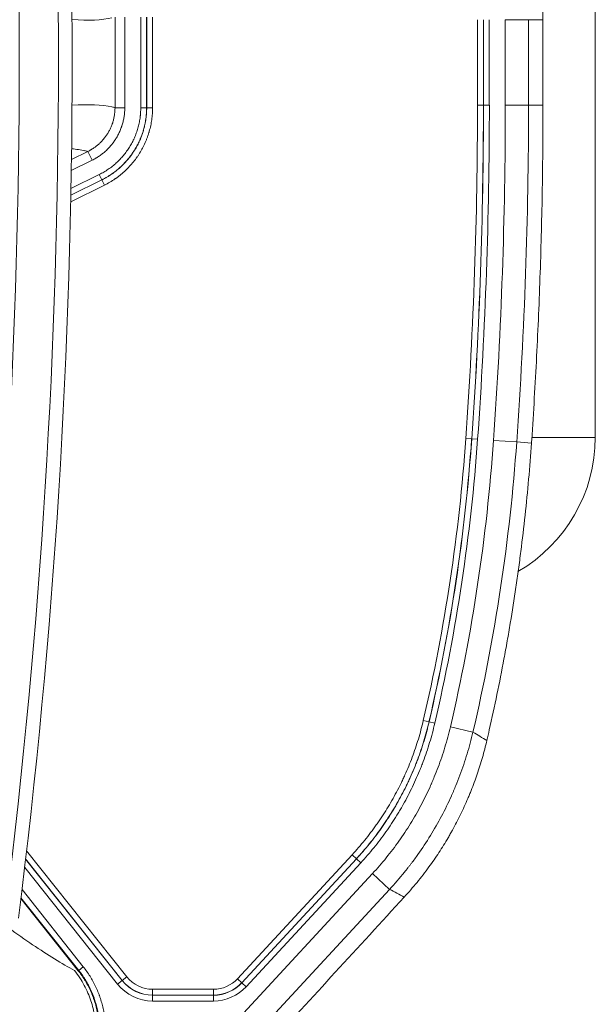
# Model space of a CAD drawing. Header units: millimetres. Extents: x 0 to 594, y 0 to 420.
# Tile 251 of 256: x 332 to 347, y 297 to 322. Entities that reach past the tile are written whole.
import ezdxf

# ---------------------------------------------------------------- set-up
doc = ezdxf.new("R2010")
doc.units = ezdxf.units.MM
doc.layers.add('1', color=7, linetype='Continuous', true_color=0xffffff)

msp = doc.modelspace()

# ---------------------------------------------------------------- linework, layer by layer
at = {"layer": '1', "color": 155, "linetype": 'Continuous', "lineweight": 13}
for p, q in [((346.526, 331.297), (346.526, 311.697)), ((334.269, 320.117), (334.269, 322.43)), ((334.518, 322.43), (334.518, 320.117)), ((334.926, 320.117), (334.926, 322.43)), ((335.076, 322.43), (335.076, 320.117)), ((335.078, 320.117), (335.078, 322.43)), ((335.228, 322.43), (335.228, 320.117)), ((343.52, 320.182), (343.52, 322.364)), ((343.669, 322.364), (343.669, 320.182)), ((343.671, 320.182), (343.671, 322.364)), ((343.821, 322.364), (343.821, 320.182)), ((344.822, 322.364), (344.229, 322.364)), ((344.229, 320.182), (344.229, 322.364)), ((344.822, 322.364), (345.191, 322.364)), ((344.822, 322.364), (344.822, 320.182)), ((334.269, 320.117), (334.518, 320.117)), ((335.076, 320.117), (334.926, 320.117)), ((335.078, 320.117), (335.076, 320.117)), ((335.078, 320.117), (335.228, 320.117)), ((343.669, 320.182), (343.52, 320.182)), ((343.669, 320.182), (343.671, 320.182)), ((343.671, 320.182), (343.821, 320.182)), ((344.229, 320.182), (344.822, 320.182)), ((345.191, 320.182), (344.822, 320.182)), ((333.687, 318.777), (333.153, 318.511)), ((333.157, 318.792), (333.576, 319)), ((333.576, 319), (333.687, 318.777)), ((333.935, 318.278), (333.142, 317.883)), ((333.142, 317.881), (333.936, 318.276)), ((333.145, 318.052), (333.868, 318.412)), ((333.935, 318.278), (333.868, 318.412)), ((333.936, 318.276), (333.935, 318.278)), ((333.936, 318.276), (334.003, 318.141)), ((334.003, 318.141), (333.139, 317.712)), ((343.222, 311.673), (343.371, 311.662)), ((343.371, 311.662), (343.373, 311.662)), ((343.523, 311.652), (343.373, 311.662)), ((343.929, 311.623), (344.52, 311.582)), ((344.896, 311.555), (344.52, 311.582)), ((346.526, 311.697), (344.913, 311.697)), ((342.137, 304.47), (342.282, 304.436)), ((342.282, 304.436), (342.284, 304.436)), ((342.284, 304.436), (342.43, 304.402)), ((342.827, 304.309), (343.404, 304.174)), ((334.453, 297.833), (331.989, 300.935)), ((331.989, 300.932), (334.451, 297.832)), ((332.014, 301.145), (334.57, 297.927)), ((337.396, 297.879), (340.32, 301.044)), ((340.43, 300.942), (337.506, 297.777)), ((337.508, 297.776), (340.432, 300.941)), ((340.32, 301.044), (340.43, 300.942)), ((340.43, 300.942), (340.432, 300.941)), ((340.432, 300.941), (340.542, 300.839)), ((334.334, 297.739), (331.964, 300.722)), ((340.542, 300.839), (337.618, 297.674)), ((336.575, 295.945), (340.841, 300.563)), ((340.841, 300.563), (341.277, 300.16)), ((331.868, 299.925), (333.331, 298.082)), ((333.343, 298.091), (331.87, 299.945)), ((331.896, 300.153), (333.46, 298.184)), ((341.277, 300.16), (337.339, 295.898)), ((333.46, 298.184), (333.343, 298.091)), ((333.343, 298.091), (333.331, 298.082)), ((334.453, 297.833), (334.57, 297.927)), ((334.334, 297.739), (334.451, 297.832)), ((334.453, 297.833), (334.451, 297.832)), ((337.396, 297.879), (337.506, 297.777)), ((337.506, 297.777), (337.508, 297.776)), ((337.508, 297.776), (337.618, 297.674)), ((335.229, 297.609), (336.779, 297.609)), ((335.229, 297.459), (335.229, 297.609)), ((336.779, 297.459), (335.229, 297.459)), ((335.229, 297.459), (335.229, 297.457)), ((335.229, 297.307), (335.229, 297.457)), ((335.229, 297.457), (336.779, 297.457)), ((336.779, 297.609), (336.779, 297.459)), ((336.779, 297.459), (336.779, 297.457)), ((336.779, 297.457), (336.779, 297.307)), ((336.779, 297.307), (335.229, 297.307))]:
    msp.add_line(p, q, dxfattribs=at)
for centre, radius, start, end in [((221.862, 320.182), 121.658, 355.98903, 0), ((221.862, 320.182), 121.808, 355.98903, 0), ((221.862, 320.182), 121.81, 355.98903, 0), ((221.862, 320.182), 121.96, 355.98903, 0), ((221.862, 320.182), 122.367, 355.98903, 0), ((221.862, 320.182), 122.96, 355.98903, 0), ((297.483, 314.88), 45.851, 346.8773, 355.989), ((297.483, 314.88), 46, 346.8773, 355.989), ((297.483, 314.88), 46.002, 346.8773, 355.989), ((297.483, 314.88), 46.152, 346.8773, 355.989), ((297.483, 314.88), 46.56, 346.8773, 355.989), ((297.483, 314.88), 47.152, 346.8773, 355.989), ((342.576, 311.697), 3.95, 300.0122, 0), ((335.229, 298.45), 0.841, 218.4625, 270), ((335.229, 298.45), 1.142, 218.4625, 270), ((335.229, 298.45), 0.993, 218.4625, 270), ((335.229, 298.45), 0.99, 218.4625, 270), ((336.779, 298.45), 0.841, 270, 317.266), ((336.779, 298.45), 0.99, 270, 317.266), ((336.779, 298.45), 0.993, 270, 317.266), ((336.779, 298.45), 1.142, 270, 317.266)]:
    msp.add_arc(centre, radius, start, end, dxfattribs=at)
for centre, major_axis, ratio, start_param, end_param in [((158.175, 321.273), (-133.255, -113.438), 1, 2.311174, 2.561534), ((158.175, 321.273), (132.988, 113.211), 1, 5.453802, 5.702091), ((158.175, 321.273), (-132.227, -112.563), 1, 2.317862, 2.554846), ((202.095, 388.272), (132.619, -65.534), 0.053689, 6.154788, 6.217038), ((202.095, 254.275), (-132.619, -65.534), 0.053689, 3.20774, 3.26999), ((202.103, 254.279), (-132.611, -65.53), 0.05369, 3.201147, 3.207742), ((202.65, 253.157), (-131.368, -65.537), 0.053997, 3.207642, 3.232071), ((202.651, 253.158), (-131.367, -65.537), 0.053997, 3.201033, 3.207642)]:
    msp.add_ellipse(centre, major_axis=major_axis, ratio=ratio, start_param=start_param, end_param=end_param, dxfattribs=at)
for points, knots in [([(345.191, 322.364), (345.191, 323.077), (345.185, 323.79), (345.161, 325.216), (345.143, 325.928), (345.095, 327.353), (345.065, 328.065), (344.992, 329.489), (344.95, 330.2), (344.902, 330.912)], [0, 0, 0, 0, 0.25, 0.25, 0.5, 0.5, 0.75, 0.75, 1, 1, 1, 1]), ([(333.576, 319), (333.602, 319.013), (333.628, 319.027), (333.659, 319.045), (333.665, 319.049), (333.678, 319.057), (333.684, 319.06), (333.702, 319.072), (333.714, 319.08), (333.75, 319.105), (333.796, 319.139), (333.862, 319.194), (333.903, 319.234), (333.943, 319.276), (333.962, 319.297), (333.986, 319.325), (333.99, 319.331), (333.997, 319.339), (333.999, 319.342), (334.004, 319.348), (334.015, 319.362), (334.026, 319.377), (334.051, 319.412), (334.083, 319.46), (334.126, 319.534), (334.151, 319.586), (334.174, 319.639), (334.185, 319.665), (334.198, 319.7), (334.2, 319.706), (334.205, 319.72), (334.212, 319.741), (334.218, 319.762), (334.23, 319.803), (334.243, 319.859), (334.258, 319.944), (334.264, 320.001), (334.268, 320.059), (334.269, 320.087), (334.269, 320.117)], [0, 0, 0, 0, 0.0625, 0.0625, 0.078125, 0.078125, 0.09375, 0.09375, 0.125, 0.125, 0.1875, 0.25, 0.3125, 0.3125, 0.375, 0.375, 0.390625, 0.390625, 0.398437, 0.398437, 0.40625, 0.4375, 0.4375, 0.5, 0.5625, 0.625, 0.625, 0.6875, 0.6875, 0.703125, 0.703125, 0.71875, 0.75, 0.75, 0.8125, 0.875, 0.9375, 0.9375, 1, 1, 1, 1]), ([(334.518, 320.117), (334.518, 320.082), (334.517, 320.047), (334.512, 319.978), (334.505, 319.909), (334.493, 319.842), (334.479, 319.774), (334.471, 319.741), (334.457, 319.691), (334.451, 319.674), (334.443, 319.649), (334.441, 319.641), (334.435, 319.625), (334.432, 319.616), (334.417, 319.575), (334.404, 319.543), (334.376, 319.48), (334.346, 319.418), (334.312, 319.358), (334.276, 319.3), (334.257, 319.271), (334.226, 319.229), (334.216, 319.215), (334.203, 319.198), (334.2, 319.194), (334.195, 319.188), (334.192, 319.184), (334.184, 319.174), (334.178, 319.167), (334.15, 319.134), (334.127, 319.108), (334.079, 319.058), (334.03, 319.01), (333.978, 318.965), (333.924, 318.923), (333.896, 318.902), (333.853, 318.873), (333.838, 318.863), (333.82, 318.851), (333.816, 318.849), (333.809, 318.844), (333.798, 318.838), (333.787, 318.831), (333.749, 318.809), (333.718, 318.792), (333.687, 318.777)], [0, 0, 0, 0, 0.0625, 0.0625, 0.125, 0.1875, 0.1875, 0.25, 0.25, 0.28125, 0.28125, 0.296875, 0.296875, 0.3125, 0.3125, 0.375, 0.375, 0.4375, 0.5, 0.5, 0.5625, 0.5625, 0.59375, 0.59375, 0.601563, 0.601563, 0.609375, 0.609375, 0.625, 0.625, 0.6875, 0.6875, 0.75, 0.8125, 0.8125, 0.875, 0.875, 0.90625, 0.90625, 0.914062, 0.914062, 0.921875, 0.9375, 0.9375, 1, 1, 1, 1]), ([(333.868, 318.412), (333.908, 318.431), (333.947, 318.452), (334.023, 318.497), (334.097, 318.544), (334.168, 318.596), (334.236, 318.65), (334.27, 318.679), (334.319, 318.723), (334.335, 318.738), (334.355, 318.757), (334.359, 318.761), (334.366, 318.769), (334.37, 318.773), (334.382, 318.785), (334.39, 318.793), (334.428, 318.833), (334.457, 318.866), (334.514, 318.933), (334.54, 318.968), (334.592, 319.039), (334.616, 319.075), (334.663, 319.15), (334.684, 319.188), (334.715, 319.246), (334.725, 319.266), (334.738, 319.291), (334.74, 319.296), (334.745, 319.306), (334.752, 319.321), (334.759, 319.336), (334.772, 319.366), (334.781, 319.387), (334.797, 319.428), (334.813, 319.469), (334.834, 319.531), (334.847, 319.573), (334.865, 319.636), (334.875, 319.678), (334.894, 319.764), (334.901, 319.807), (334.909, 319.862), (334.911, 319.879), (334.913, 319.895), (334.914, 319.906), (334.915, 319.912), (334.918, 319.939), (334.92, 319.961), (334.924, 320.028), (334.926, 320.072), (334.926, 320.117)], [0, 0, 0, 0, 0.0625, 0.0625, 0.125, 0.1875, 0.1875, 0.25, 0.25, 0.28125, 0.28125, 0.289063, 0.289063, 0.296875, 0.296875, 0.3125, 0.3125, 0.375, 0.375, 0.4375, 0.4375, 0.5, 0.5, 0.5625, 0.5625, 0.59375, 0.59375, 0.601562, 0.601562, 0.609375, 0.625, 0.625, 0.65625, 0.65625, 0.6875, 0.71875, 0.75, 0.75, 0.8125, 0.8125, 0.875, 0.875, 0.890625, 0.898438, 0.898438, 0.90625, 0.90625, 0.9375, 0.9375, 1, 1, 1, 1]), ([(335.076, 320.117), (335.076, 320.115), (335.076, 320.114), (335.076, 320.111), (335.076, 320.106), (335.076, 320.096), (335.075, 320.075), (335.075, 320.057), (335.074, 320.021), (335.071, 319.973), (335.067, 319.925), (335.064, 319.896), (335.063, 319.89), (335.062, 319.878), (335.06, 319.86), (335.057, 319.842), (335.049, 319.783), (335.041, 319.736), (335.021, 319.644), (335.01, 319.598), (334.99, 319.53), (334.976, 319.485), (334.953, 319.418), (334.928, 319.351), (334.91, 319.307), (334.895, 319.275), (334.888, 319.258), (334.88, 319.242), (334.875, 319.231), (334.872, 319.226), (334.859, 319.199), (334.849, 319.178), (334.815, 319.115), (334.792, 319.074), (334.742, 318.993), (334.715, 318.954), (334.66, 318.878), (334.631, 318.84), (334.57, 318.767), (334.539, 318.732), (334.497, 318.689), (334.489, 318.68), (334.477, 318.667), (334.472, 318.663), (334.464, 318.655), (334.443, 318.634), (334.421, 318.613), (334.368, 318.565), (334.332, 318.535), (334.258, 318.476), (334.182, 318.42), (334.102, 318.37), (334.02, 318.322), (333.978, 318.299), (333.935, 318.278)], [0, 0, 0, 0, 0.001953, 0.001953, 0.003906, 0.007812, 0.015625, 0.03125, 0.03125, 0.0625, 0.09375, 0.09375, 0.101562, 0.101562, 0.109375, 0.125, 0.125, 0.1875, 0.1875, 0.25, 0.25, 0.28125, 0.3125, 0.34375, 0.375, 0.375, 0.390625, 0.398437, 0.398437, 0.40625, 0.40625, 0.4375, 0.4375, 0.5, 0.5, 0.5625, 0.5625, 0.625, 0.625, 0.6875, 0.6875, 0.703125, 0.703125, 0.710938, 0.710938, 0.71875, 0.75, 0.75, 0.8125, 0.8125, 0.875, 0.9375, 0.9375, 1, 1, 1, 1]), ([(333.936, 318.276), (333.937, 318.276), (333.937, 318.276), (333.939, 318.277), (333.941, 318.278), (333.945, 318.28), (333.955, 318.285), (333.973, 318.295), (334.01, 318.314), (334.042, 318.332), (334.103, 318.368), (334.144, 318.394), (334.188, 318.424), (334.193, 318.427), (334.203, 318.434), (334.208, 318.438), (334.223, 318.448), (334.252, 318.469), (334.28, 318.491), (334.336, 318.535), (334.372, 318.566), (334.442, 318.63), (334.476, 318.663), (334.541, 318.731), (334.572, 318.766), (334.633, 318.839), (334.662, 318.877), (334.694, 318.921), (334.697, 318.925), (334.704, 318.935), (334.714, 318.95), (334.738, 318.984), (334.757, 319.014), (334.795, 319.075), (334.818, 319.116), (334.863, 319.2), (334.883, 319.242), (334.912, 319.307), (334.93, 319.35), (334.955, 319.417), (334.971, 319.462), (334.982, 319.496), (334.987, 319.513), (334.992, 319.53), (334.996, 319.542), (334.998, 319.547), (335.012, 319.599), (335.024, 319.645), (335.043, 319.738), (335.052, 319.785), (335.065, 319.879), (335.07, 319.926), (335.076, 320.021), (335.078, 320.069), (335.078, 320.117)], [0, 0, 0, 0, 0.000977, 0.000977, 0.001953, 0.003906, 0.007813, 0.015625, 0.03125, 0.0625, 0.0625, 0.125, 0.125, 0.132812, 0.132812, 0.140625, 0.140625, 0.15625, 0.1875, 0.1875, 0.25, 0.25, 0.3125, 0.3125, 0.375, 0.375, 0.4375, 0.4375, 0.445312, 0.445312, 0.453125, 0.46875, 0.5, 0.5, 0.5625, 0.5625, 0.625, 0.625, 0.65625, 0.6875, 0.71875, 0.71875, 0.734375, 0.742187, 0.742187, 0.75, 0.75, 0.8125, 0.8125, 0.875, 0.875, 0.9375, 0.9375, 1, 1, 1, 1]), ([(335.228, 320.117), (335.228, 320.065), (335.226, 320.014), (335.219, 319.912), (335.214, 319.862), (335.2, 319.761), (335.191, 319.711), (335.17, 319.611), (335.157, 319.561), (335.141, 319.506), (335.14, 319.5), (335.136, 319.487), (335.13, 319.469), (335.125, 319.451), (335.113, 319.414), (335.096, 319.366), (335.069, 319.295), (335.049, 319.248), (335.019, 319.178), (334.997, 319.133), (334.949, 319.043), (334.924, 318.999), (334.884, 318.934), (334.87, 318.913), (334.849, 318.881), (334.838, 318.865), (334.827, 318.849), (334.819, 318.839), (334.816, 318.833), (334.782, 318.787), (334.75, 318.746), (334.685, 318.668), (334.618, 318.592), (334.545, 318.521), (334.47, 318.453), (334.432, 318.42), (334.372, 318.372), (334.351, 318.357), (334.32, 318.334), (334.31, 318.327), (334.294, 318.315), (334.289, 318.312), (334.279, 318.304), (334.231, 318.272), (334.182, 318.241), (334.094, 318.189), (334.049, 318.164), (334.003, 318.141)], [0, 0, 0, 0, 0.0625, 0.0625, 0.125, 0.125, 0.1875, 0.1875, 0.25, 0.25, 0.257813, 0.257813, 0.265625, 0.28125, 0.28125, 0.3125, 0.34375, 0.375, 0.375, 0.4375, 0.4375, 0.5, 0.5, 0.53125, 0.53125, 0.546875, 0.554688, 0.554688, 0.5625, 0.5625, 0.625, 0.625, 0.6875, 0.75, 0.75, 0.8125, 0.8125, 0.84375, 0.84375, 0.859375, 0.859375, 0.867188, 0.867188, 0.875, 0.9375, 0.9375, 1, 1, 1, 1]), ([(344.902, 311.635), (344.95, 312.346), (344.992, 313.058), (345.065, 314.482), (345.095, 315.194), (345.143, 316.619), (345.161, 317.331), (345.185, 318.757), (345.191, 319.469), (345.191, 320.182)], [0, 0, 0, 0, 0.25, 0.25, 0.5, 0.5, 0.75, 0.75, 1, 1, 1, 1]), ([(343.82, 304.231), (343.957, 304.833), (344.082, 305.438), (344.224, 306.197), (344.251, 306.349), (344.305, 306.653), (344.331, 306.805), (344.407, 307.262), (344.455, 307.567), (344.511, 307.949), (344.522, 308.026), (344.544, 308.179), (344.576, 308.408), (344.606, 308.637), (344.665, 309.097), (344.701, 309.403), (344.8, 310.324), (344.854, 310.939), (344.896, 311.555)], [0, 0, 0, 0, 0.25, 0.25, 0.3125, 0.3125, 0.375, 0.375, 0.5, 0.5, 0.53125, 0.53125, 0.5625, 0.625, 0.625, 0.75, 0.75, 1, 1, 1, 1]), ([(340.32, 301.044), (340.376, 301.104), (340.485, 301.226), (340.59, 301.351), (340.693, 301.478), (340.794, 301.607), (340.89, 301.738), (340.961, 301.838), (340.997, 301.889), (341.031, 301.94), (341.054, 301.974), (341.065, 301.991), (341.122, 302.076), (341.166, 302.145), (341.294, 302.354), (341.375, 302.496), (341.49, 302.712), (341.527, 302.785), (341.581, 302.895), (341.598, 302.932), (341.625, 302.988), (341.633, 303.006), (341.65, 303.044), (341.659, 303.062), (341.701, 303.155), (341.733, 303.23), (341.795, 303.381), (341.825, 303.457), (341.911, 303.686), (342.015, 303.995), (342.099, 304.31), (342.137, 304.47)], [0, 0, 0, 0, 0.0625, 0.125, 0.125, 0.1875, 0.25, 0.25, 0.28125, 0.296875, 0.296875, 0.3125, 0.3125, 0.375, 0.375, 0.5, 0.5, 0.5625, 0.5625, 0.59375, 0.59375, 0.609375, 0.609375, 0.625, 0.625, 0.6875, 0.6875, 0.75, 0.75, 0.875, 1, 1, 1, 1]), ([(342.282, 304.436), (342.244, 304.273), (342.158, 303.952), (342.052, 303.637), (341.965, 303.403), (341.934, 303.326), (341.871, 303.172), (341.838, 303.096), (341.795, 303.001), (341.787, 302.982), (341.769, 302.944), (341.76, 302.925), (341.734, 302.868), (341.716, 302.83), (341.661, 302.718), (341.623, 302.644), (341.506, 302.423), (341.424, 302.278), (341.293, 302.065), (341.248, 301.995), (341.19, 301.908), (341.179, 301.891), (341.155, 301.856), (341.12, 301.804), (341.084, 301.753), (341.012, 301.651), (340.914, 301.516), (340.811, 301.385), (340.706, 301.256), (340.652, 301.192), (340.584, 301.113), (340.57, 301.097), (340.542, 301.066), (340.529, 301.051), (340.487, 301.004), (340.459, 300.973), (340.43, 300.942)], [0, 0, 0, 0, 0.125, 0.25, 0.25, 0.3125, 0.3125, 0.375, 0.375, 0.390625, 0.390625, 0.40625, 0.40625, 0.4375, 0.4375, 0.5, 0.5, 0.625, 0.625, 0.6875, 0.6875, 0.703125, 0.703125, 0.71875, 0.75, 0.75, 0.8125, 0.875, 0.875, 0.9375, 0.9375, 0.953125, 0.953125, 0.96875, 0.96875, 1, 1, 1, 1]), ([(340.432, 300.941), (340.489, 301.002), (340.6, 301.127), (340.707, 301.254), (340.812, 301.383), (340.914, 301.514), (341.012, 301.648), (341.157, 301.851), (341.248, 301.99), (341.358, 302.167), (341.39, 302.22), (341.422, 302.274), (341.443, 302.31), (341.453, 302.329), (341.505, 302.419), (341.545, 302.492), (341.623, 302.64), (341.699, 302.788), (341.805, 303.014), (341.871, 303.168), (341.911, 303.264), (341.919, 303.283), (341.935, 303.322), (341.942, 303.342), (341.965, 303.4), (341.98, 303.439), (342.053, 303.634), (342.107, 303.792), (342.179, 304.032), (342.202, 304.112), (342.234, 304.233), (342.245, 304.273), (342.265, 304.354), (342.275, 304.395), (342.284, 304.436)], [0, 0, 0, 0, 0.0625, 0.125, 0.125, 0.1875, 0.25, 0.25, 0.375, 0.375, 0.40625, 0.421875, 0.421875, 0.4375, 0.4375, 0.5, 0.5, 0.5625, 0.625, 0.6875, 0.6875, 0.703125, 0.703125, 0.71875, 0.71875, 0.75, 0.75, 0.875, 0.875, 0.9375, 0.9375, 0.96875, 0.96875, 1, 1, 1, 1]), ([(342.43, 304.402), (342.392, 304.236), (342.348, 304.071), (342.249, 303.746), (342.195, 303.585), (342.12, 303.386), (342.105, 303.346), (342.082, 303.287), (342.074, 303.267), (342.058, 303.227), (342.05, 303.208), (342.009, 303.109), (341.942, 302.953), (341.834, 302.723), (341.757, 302.571), (341.677, 302.421), (341.636, 302.346), (341.583, 302.254), (341.573, 302.236), (341.551, 302.199), (341.519, 302.144), (341.486, 302.089), (341.374, 301.908), (341.281, 301.767), (341.134, 301.56), (341.034, 301.423), (340.929, 301.29), (340.822, 301.158), (340.713, 301.029), (340.6, 300.902), (340.542, 300.839)], [0, 0, 0, 0, 0.125, 0.125, 0.25, 0.25, 0.28125, 0.28125, 0.296875, 0.296875, 0.3125, 0.3125, 0.375, 0.4375, 0.5, 0.5, 0.5625, 0.5625, 0.578125, 0.578125, 0.59375, 0.625, 0.625, 0.75, 0.75, 0.8125, 0.875, 0.875, 0.9375, 1, 1, 1, 1]), ([(340.841, 300.563), (340.963, 300.695), (341.081, 300.83), (341.305, 301.107), (341.413, 301.249), (341.618, 301.539), (341.716, 301.686), (341.902, 301.989), (341.991, 302.143), (342.158, 302.457), (342.237, 302.618), (342.32, 302.802), (342.333, 302.832), (342.347, 302.863), (342.356, 302.884), (342.36, 302.894), (342.383, 302.946), (342.4, 302.987), (342.451, 303.112), (342.484, 303.195), (342.579, 303.447), (342.636, 303.617), (342.74, 303.96), (342.786, 304.134), (342.827, 304.309)], [0, 0, 0, 0, 0.125, 0.125, 0.25, 0.25, 0.375, 0.375, 0.5, 0.5, 0.625, 0.625, 0.640625, 0.648437, 0.648437, 0.65625, 0.65625, 0.6875, 0.6875, 0.75, 0.75, 0.875, 0.875, 1, 1, 1, 1]), ([(343.404, 304.174), (343.361, 303.987), (343.311, 303.802), (343.2, 303.436), (343.139, 303.255), (343.038, 302.986), (343.003, 302.896), (342.948, 302.763), (342.93, 302.719), (342.906, 302.664), (342.901, 302.653), (342.892, 302.631), (342.877, 302.598), (342.862, 302.565), (342.774, 302.368), (342.69, 302.197), (342.511, 301.86), (342.416, 301.694), (342.216, 301.37), (342.111, 301.21), (341.946, 300.976), (341.889, 300.899), (341.817, 300.804), (341.795, 300.775), (341.773, 300.747), (341.758, 300.728), (341.751, 300.718), (341.714, 300.671), (341.684, 300.633), (341.533, 300.447), (341.407, 300.302), (341.277, 300.16)], [0, 0, 0, 0, 0.125, 0.125, 0.25, 0.25, 0.3125, 0.3125, 0.34375, 0.34375, 0.351562, 0.351562, 0.359375, 0.375, 0.375, 0.5, 0.5, 0.625, 0.625, 0.75, 0.75, 0.8125, 0.8125, 0.828125, 0.835937, 0.835937, 0.84375, 0.84375, 0.875, 0.875, 1, 1, 1, 1]), ([(342.28, 300.731), (342.368, 300.852), (342.538, 301.097), (342.695, 301.35), (342.789, 301.511), (342.807, 301.544), (342.844, 301.609), (342.862, 301.641), (342.917, 301.739), (342.952, 301.805), (343.055, 302.003), (343.12, 302.137), (343.213, 302.34), (343.243, 302.408), (343.28, 302.494), (343.287, 302.511), (343.302, 302.546), (343.323, 302.597), (343.344, 302.649), (343.413, 302.822), (343.465, 302.962), (343.561, 303.243), (343.605, 303.385), (343.687, 303.671), (343.724, 303.815), (343.758, 303.96)], [0, 0, 0, 0, 0.125, 0.25, 0.25, 0.28125, 0.28125, 0.3125, 0.3125, 0.375, 0.375, 0.5, 0.5, 0.5625, 0.5625, 0.578125, 0.578125, 0.59375, 0.625, 0.625, 0.75, 0.75, 0.875, 0.875, 1, 1, 1, 1]), ([(333.235, 298.089), (333.074, 298.176), (332.735, 298.374), (332.174, 298.736), (331.766, 299.021), (331.5, 299.213), (331.42, 299.271), (331.338, 299.331), (331.283, 299.372), (331.256, 299.392), (331.118, 299.495), (331.005, 299.579), (330.89, 299.667)], [0, 0, 0, 0, 0.25, 0.5, 0.75, 0.75, 0.8125, 0.84375, 0.84375, 0.875, 0.875, 1, 1, 1, 1]), ([(333.46, 298.184), (333.522, 298.106), (333.579, 298.025), (333.684, 297.857), (333.731, 297.771), (333.795, 297.637), (333.815, 297.592), (333.843, 297.523), (333.852, 297.5), (333.863, 297.471), (333.865, 297.465), (333.869, 297.453), (333.871, 297.447), (333.878, 297.43), (333.882, 297.418), (333.902, 297.359), (333.917, 297.312), (333.944, 297.216), (333.968, 297.121), (333.986, 297.024), (334.002, 296.927), (334.009, 296.878), (334.02, 296.78), (334.024, 296.73), (334.028, 296.656), (334.028, 296.631), (334.029, 296.6), (334.029, 296.594), (334.03, 296.581), (334.03, 296.575), (334.03, 296.556), (334.03, 296.544), (334.03, 296.482), (334.028, 296.432), (334.022, 296.333), (334.018, 296.284), (334.001, 296.138), (333.984, 296.041), (333.962, 295.945)], [0, 0, 0, 0, 0.125, 0.125, 0.25, 0.25, 0.3125, 0.3125, 0.34375, 0.34375, 0.351562, 0.351562, 0.359375, 0.359375, 0.375, 0.375, 0.4375, 0.4375, 0.5, 0.5625, 0.5625, 0.625, 0.625, 0.6875, 0.6875, 0.71875, 0.71875, 0.726562, 0.726562, 0.734375, 0.734375, 0.75, 0.75, 0.8125, 0.8125, 0.875, 0.875, 1, 1, 1, 1]), ([(333.705, 295.91), (333.712, 295.939), (333.728, 296.006), (333.748, 296.111), (333.765, 296.226), (333.776, 296.341), (333.782, 296.458), (333.783, 296.576), (333.777, 296.695), (333.767, 296.813), (333.747, 296.956), (333.712, 297.125), (333.656, 297.319), (333.581, 297.516), (333.487, 297.711), (333.373, 297.905), (333.282, 298.027), (333.235, 298.089)], [0, 0, 0, 0, 0.039294, 0.089101, 0.139198, 0.189588, 0.240271, 0.291249, 0.342524, 0.394097, 0.445969, 0.530225, 0.617709, 0.708424, 0.802376, 0.899567, 1, 1, 1, 1]), ([(333.331, 298.082), (333.332, 298.082), (333.332, 298.082), (333.332, 298.082), (333.332, 298.081), (333.332, 298.081), (333.333, 298.08), (333.335, 298.077), (333.339, 298.073), (333.346, 298.064), (333.36, 298.045), (333.389, 298.008), (333.412, 297.975), (333.457, 297.91), (333.515, 297.821), (333.566, 297.729), (333.615, 297.635), (333.637, 297.587), (333.669, 297.514), (333.69, 297.465), (333.708, 297.415), (333.72, 297.383), (333.722, 297.377), (333.726, 297.364), (333.729, 297.358), (333.735, 297.339), (333.739, 297.326), (333.752, 297.288), (333.76, 297.263), (333.782, 297.186), (333.795, 297.135), (333.818, 297.031), (333.828, 296.98), (333.844, 296.875), (333.85, 296.823), (333.86, 296.717), (333.863, 296.664), (333.865, 296.597), (333.865, 296.584), (333.866, 296.564), (333.866, 296.557), (333.866, 296.544), (333.866, 296.51), (333.865, 296.477), (333.862, 296.397), (333.859, 296.343), (333.848, 296.237), (333.841, 296.185), (333.828, 296.105), (333.823, 296.079), (333.816, 296.046), (333.815, 296.04), (333.812, 296.027), (333.808, 296.007), (333.799, 295.967), (333.79, 295.934), (333.785, 295.913)], [0, 0, 0, 0, 0.000136, 0.000136, 0.000271, 0.000543, 0.001086, 0.002171, 0.004342, 0.008685, 0.01737, 0.034739, 0.069478, 0.069478, 0.138956, 0.208435, 0.208435, 0.277913, 0.277913, 0.312652, 0.347391, 0.347391, 0.356076, 0.356076, 0.364761, 0.364761, 0.38213, 0.38213, 0.416869, 0.416869, 0.486348, 0.486348, 0.555826, 0.555826, 0.625304, 0.625304, 0.694782, 0.694782, 0.712152, 0.712152, 0.720837, 0.720837, 0.729521, 0.76426, 0.76426, 0.833739, 0.833739, 0.903217, 0.903217, 0.937956, 0.937956, 0.946641, 0.946641, 0.955326, 0.972695, 1, 1, 1, 1]), ([(333.816, 295.979), (333.838, 296.069), (333.854, 296.161), (333.87, 296.299), (333.874, 296.345), (333.879, 296.439), (333.881, 296.485), (333.881, 296.544), (333.881, 296.556), (333.88, 296.573), (333.88, 296.579), (333.88, 296.591), (333.88, 296.597), (333.879, 296.626), (333.878, 296.65), (333.875, 296.72), (333.871, 296.766), (333.861, 296.859), (333.855, 296.905), (333.84, 296.997), (333.822, 297.088), (333.799, 297.178), (333.774, 297.268), (333.76, 297.313), (333.741, 297.368), (333.737, 297.38), (333.731, 297.396), (333.729, 297.402), (333.725, 297.413), (333.715, 297.44), (333.687, 297.511), (333.659, 297.575), (333.599, 297.702), (333.51, 297.865), (333.402, 298.018), (333.343, 298.091)], [0, 0, 0, 0, 0.125, 0.125, 0.1875, 0.1875, 0.25, 0.25, 0.265625, 0.265625, 0.273438, 0.273438, 0.28125, 0.28125, 0.3125, 0.3125, 0.375, 0.375, 0.4375, 0.4375, 0.5, 0.5625, 0.5625, 0.625, 0.625, 0.640625, 0.640625, 0.648437, 0.648437, 0.65625, 0.6875, 0.75, 0.75, 0.875, 1, 1, 1, 1])]:
    msp.add_open_spline(points, degree=3, knots=knots, dxfattribs=at)
for points in [[(345.191, 321.273), (345.191, 321.637), (345.191, 322.001), (345.191, 322.364)], [(345.191, 320.182), (345.191, 320.546), (345.191, 320.91), (345.191, 321.273)], [(344.896, 311.555), (344.898, 311.582), (344.9, 311.608), (344.902, 311.635)], [(343.758, 303.96), (343.779, 304.05), (343.8, 304.141), (343.82, 304.231)], [(343.404, 304.174), (343.522, 304.103), (343.64, 304.032), (343.758, 303.96)], [(341.65, 299.962), (341.762, 300.084), (341.98, 300.335), (342.182, 300.597), (342.28, 300.731)], [(338.131, 296.125), (339.304, 297.404), (340.477, 298.683), (341.65, 299.962)], [(341.65, 299.962), (341.526, 300.028), (341.401, 300.094), (341.277, 300.16)]]:
    msp.add_open_spline(points, degree=3, dxfattribs=at)

doc.saveas('drawing.dxf')
